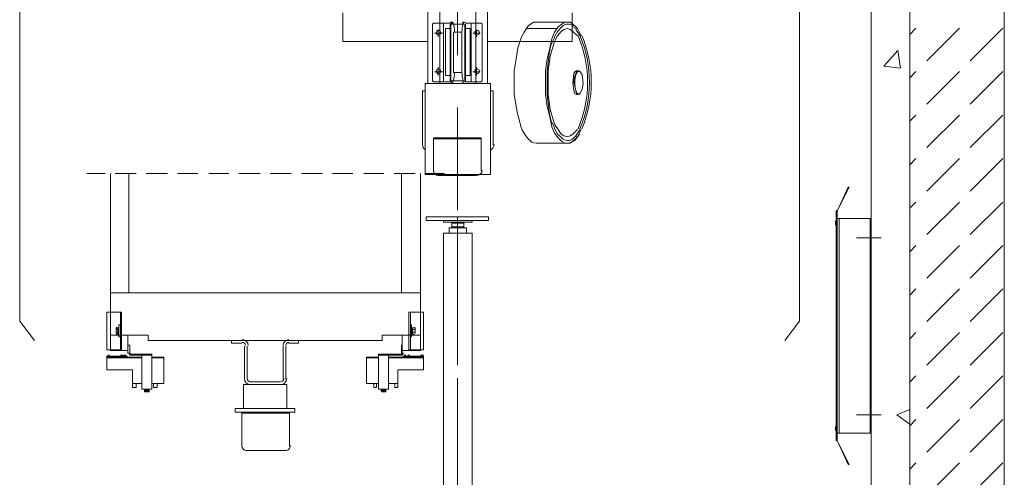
# Model space of a CAD drawing. Header units: millimetres. Extents: x 178516 to 426772, y -178579 to -115871.
# Tile 227 of 256: x 350151 to 352232, y -139318 to -138351. Entities that reach past the tile are written whole.
import ezdxf

# ---------------------------------------------------------------- set-up
doc = ezdxf.new("R2010")
doc.units = ezdxf.units.MM
doc.header["$MEASUREMENT"] = 0
doc.layers.get('0').update_dxf_attribs({"color": 252, "lineweight": 5})
for name, color, linetype, lineweight in [('Nowe_810-G Ogólne_Nr_pióra__1', 252, 'Continuous', 5), ('Nowe_810-G Ogólne_Nr_pióra__7', 252, 'Continuous', 5), ('Nowe_820-G Rysunki Obrazki_Nr_pióra__181', 252, 'Continuous', 5), ('Nowe_820-G Rysunki Obrazki_Nr_pióra__7', 252, 'Continuous', 5)]:
    doc.layers.add(name, color=color, linetype=linetype, lineweight=lineweight)

# ---------------------------------------------------------------- blocks, each defined once
blk = doc.blocks.new('podkład 20251118')
at = {"layer": 'Nowe_810-G Ogólne_Nr_pióra__1', "color": 252, "linetype": 'Continuous', "lineweight": 5}
for p, q in [((352032.3, -139341.2), (352032.3, -138229.8)), ((352232.3, -138229.8), (352232.3, -139341.2))]:
    blk.add_line(p, q, dxfattribs=at)
at = {"layer": 'Nowe_810-G Ogólne_Nr_pióra__7', "color": 252, "linetype": 'Continuous', "lineweight": 5}
for p, q in [((352032.3, -138381.7), (352045.5, -138368.4)), ((352068.5, -138437.4), (352137.4, -138368.4)), ((352160.4, -138437.4), (352229.3, -138368.4)), ((352032.3, -138473.6), (352045.5, -138460.3)), ((352068.5, -138529.3), (352137.4, -138460.3)), ((352160.4, -138529.3), (352229.3, -138460.3)), ((352032.3, -138565.5), (352045.5, -138552.3)), ((352068.5, -138621.2), (352137.4, -138552.3)), ((352160.4, -138621.2), (352229.3, -138552.3)), ((352032.3, -138657.4), (352045.5, -138644.2)), ((352068.5, -138713.1), (352137.4, -138644.2)), ((352160.4, -138713.1), (352229.3, -138644.2)), ((352032.3, -138749.3), (352045.5, -138736.1)), ((352068.5, -138805.1), (352137.4, -138736.1)), ((352160.4, -138805.1), (352229.3, -138736.1)), ((352032.3, -138841.3), (352045.5, -138828)), ((352068.5, -138897), (352137.4, -138828)), ((352160.4, -138897), (352229.3, -138828)), ((352032.3, -138933.2), (352045.5, -138920)), ((352068.5, -138988.9), (352137.4, -138920)), ((352160.4, -138988.9), (352229.3, -138920)), ((352032.3, -139025.1), (352045.5, -139011.9)), ((352068.5, -139080.8), (352137.4, -139011.9)), ((352160.4, -139080.8), (352229.3, -139011.9)), ((352032.3, -139117), (352045.5, -139103.8)), ((352068.5, -139172.8), (352137.4, -139103.8)), ((352160.4, -139172.8), (352229.3, -139103.8)), ((352032.3, -139209), (352045.5, -139195.7)), ((352068.5, -139264.7), (352137.4, -139195.7)), ((352160.4, -139264.7), (352229.3, -139195.7)), ((352032.3, -139300.9), (352045.5, -139287.7)), ((352083.8, -139341.2), (352137.4, -139287.7)), ((352175.7, -139341.2), (352229.3, -139287.7))]:
    blk.add_line(p, q, dxfattribs=at)
at = {"layer": 'Nowe_820-G Rysunki Obrazki_Nr_pióra__181', "color": 252, "linetype": 'Continuous', "lineweight": 5}
for p, q in [((351023.6, -138359.8), (351025.6, -138357.8)), ((351023.6, -138480), (351023.6, -138359.8)), ((351025.6, -138357.8), (351060.5, -138357.8)), ((351035.3, -138386.9), (351035.3, -138371.4)), ((351046.9, -138482), (351046.9, -138357.8)), ((351050.8, -138369.5), (351050.8, -138468.4)), ((351060.5, -138369.5), (351050.8, -138369.5)), ((351060.5, -138480), (351060.5, -138359.8)), ((351066.3, -138355.9), (351062.4, -138355.9)), ((351066.3, -138357.8), (351062.4, -138357.8)), ((351062.4, -138480), (351062.4, -138359.8)), ((351062.4, -138359.8), (351089.6, -138359.8)), ((351066.3, -138355.9), (351066.3, -138357.8)), ((351087.6, -138355.9), (351087.6, -138357.8)), ((351089.6, -138355.9), (351087.6, -138355.9)), ((351089.6, -138357.8), (351087.6, -138357.8)), ((351091.5, -138480), (351091.5, -138359.8)), ((351093.5, -138357.8), (351126.4, -138357.8)), ((351093.5, -138480), (351093.5, -138359.8)), ((351103.2, -138369.5), (351093.5, -138369.5)), ((351103.2, -138468.4), (351103.2, -138369.5)), ((351105.1, -138482), (351105.1, -138357.8)), ((351116.7, -138386.9), (351116.7, -138371.4)), ((351126.4, -138357.8), (351128.4, -138359.8)), ((351128.4, -138480), (351128.4, -138359.8)), ((351027.5, -138379.2), (351045, -138379.2)), ((351068.2, -138462.6), (351068.2, -138377.2)), ((351085.7, -138377.2), (351068.2, -138377.2)), ((351081.8, -138377.2), (351072.1, -138377.2)), ((351085.7, -138462.6), (351085.7, -138377.2)), ((351124.5, -138379.2), (351109, -138379.2)), ((351035.3, -138468.4), (351035.3, -138450.9)), ((351116.7, -138468.4), (351116.7, -138450.9)), ((351025.6, -138482), (351023.6, -138480)), ((351027.5, -138460.6), (351045, -138460.6)), ((351050.8, -138468.4), (351060.5, -138468.4)), ((351062.4, -138480), (351066.3, -138480)), ((351089.6, -138480), (351062.4, -138480)), ((351066.3, -138483.9), (351066.3, -138480)), ((351068.2, -138462.6), (351085.7, -138462.6)), ((351072.1, -138462.6), (351081.8, -138462.6)), ((351087.6, -138480), (351089.6, -138480)), ((351087.6, -138483.9), (351087.6, -138480)), ((351093.5, -138468.4), (351103.2, -138468.4)), ((351109, -138460.6), (351124.5, -138460.6)), ((351128.4, -138480), (351126.4, -138482)), ((351025.6, -138482), (351060.5, -138482)), ((351062.4, -138483.9), (351066.3, -138483.9)), ((351087.6, -138483.9), (351089.6, -138483.9)), ((351093.5, -138482), (351126.4, -138482))]:
    blk.add_line(p, q, dxfattribs=at)
for centre, radius, start, end in [((351036.2, -138378.2), 4.85, 90.0462, 179.9538), ((351036.2, -138378.2), 4.85, 0.0462, 89.9538), ((351063.4, -138358.8), 2.91, 90.0469, 179.9531), ((351008.9, -138376.3), 61.3, 0.0242, 17.4226), ((351147, -138376.3), 61.3, 162.5774, 179.9758), ((351090.6, -138358.8), 2.91, 0.0469, 89.9531), ((351117.7, -138378.2), 4.85, 90.0462, 179.9538), ((351117.7, -138378.2), 4.85, 0.0462, 89.9538), ((351036.2, -138378.2), 4.85, 180.0462, 269.9538), ((351036.2, -138378.2), 4.85, 270.0462, 359.9538), ((351117.7, -138378.2), 4.85, 180.0462, 269.9538), ((351117.7, -138378.2), 4.85, 270.0462, 359.9538), ((351036.2, -138459.7), 4.85, 90.0462, 179.9538), ((351036.2, -138459.7), 4.85, 0.0462, 89.9538), ((351117.7, -138459.7), 4.85, 90.0462, 179.9538), ((351117.7, -138459.7), 4.85, 0.0462, 89.9538), ((351036.2, -138459.7), 4.85, 180.0462, 269.9538), ((351036.2, -138459.7), 4.85, 270.0462, 359.9538), ((351063.4, -138479.1), 2.91, 180.0469, 269.9531), ((351008.9, -138461.6), 61.3, 342.5774, 359.9758), ((351147, -138461.6), 61.3, 180.0242, 197.4226), ((351090.6, -138479.1), 2.91, 270.0469, 359.9531), ((351117.7, -138459.7), 4.85, 180.0462, 269.9538), ((351117.7, -138459.7), 4.85, 270.0462, 359.9538)]:
    blk.add_arc(centre, radius, start, end, dxfattribs=at)
at = {"layer": 'Nowe_820-G Rysunki Obrazki_Nr_pióra__7', "color": 252, "linetype": 'Continuous', "lineweight": 5}
for p, q in [((351013.9, -138485.9), (351013.9, -135789.7)), ((351039.2, -135793.6), (351039.2, -138485.9)), ((351114.8, -135793.6), (351114.8, -138485.9)), ((351140, -135789.7), (351140, -138485.9)), ((351076, -138425.7), (351076, -138208.5)), ((350150.8, -138988.2), (350150.8, -138229.8)), ((351799.5, -138988.2), (351799.5, -138229.8)), ((351950.8, -139341.2), (351950.8, -138229.8)), ((352032.3, -138229.8), (352032.3, -139645.8)), ((350833.6, -138336.5), (350833.6, -138396.6)), ((351318.5, -138396.6), (351318.5, -138336.5)), ((351225.4, -138363.7), (351217.6, -138377.2)), ((351223.4, -138369.5), (351287.4, -138369.5)), ((351237, -138355.9), (351225.4, -138363.7)), ((351242.8, -138355.9), (351237, -138355.9)), ((351242.8, -138355.9), (351308.8, -138355.9)), ((351289.4, -138365.6), (351281.6, -138377.2)), ((351287.4, -138375.3), (351281.6, -138386.9)), ((351297.1, -138365.6), (351287.4, -138375.3)), ((351287.4, -138385), (351295.2, -138375.3)), ((351297.1, -138359.8), (351289.4, -138365.6)), ((351295.2, -138375.3), (351301, -138371.4)), ((351302.9, -138355.9), (351297.1, -138359.8)), ((351301, -138371.4), (351308.8, -138369.5)), ((351308.8, -138355.9), (351302.9, -138355.9)), ((351314.6, -138355.9), (351308.8, -138355.9)), ((351308.8, -138369.5), (351314.6, -138371.4)), ((351324.3, -138363.7), (351314.6, -138355.9)), ((351314.6, -138371.4), (351320.4, -138375.3)), ((351326.2, -138369.5), (351320.4, -138365.6)), ((351320.4, -138375.3), (351330.1, -138385)), ((351330.1, -138369.5), (351324.3, -138363.7)), ((351335.9, -138385), (351326.2, -138371.4)), ((351337.9, -138385), (351330.1, -138369.5)), ((350833.6, -138396.6), (351013.9, -138396.6)), ((351318.5, -138396.6), (351140, -138396.6)), ((351211.8, -138386.9), (351204, -138410.2)), ((351217.6, -138377.2), (351211.8, -138386.9)), ((351275.8, -138390.8), (351271.9, -138408.3)), ((351271.9, -138427.7), (351281.6, -138396.6)), ((351281.6, -138388.9), (351273.9, -138404.4)), ((351281.6, -138377.2), (351275.8, -138390.8)), ((351281.6, -138396.6), (351287.4, -138385)), ((351281.6, -138386.9), (351281.6, -138388.9)), ((351204, -138410.2), (351200.1, -138433.5)), ((351271.9, -138408.3), (351266.1, -138433.5)), ((351273.9, -138404.4), (351270, -138421.9)), ((351977.9, -138449), (352007, -138416)), ((352012.9, -138452.9), (352007, -138416)), ((351200.1, -138433.5), (351196.3, -138458.7)), ((351266.1, -138433.5), (351262.2, -138458.7)), ((351270, -138421.9), (351266.1, -138458.7)), ((351268, -138458.7), (351271.9, -138427.7)), ((351196.3, -138458.7), (351196.3, -138509.1)), ((351262.2, -138509.1), (351262.2, -138458.7)), ((351266.1, -138509.1), (351266.1, -138458.7)), ((351268, -138509.1), (351268, -138458.7)), ((351324.3, -138460.6), (351328.2, -138458.7)), ((351332, -138458.7), (351328.2, -138458.7)), ((351332, -138458.7), (351328.2, -138460.6)), ((351330.1, -138460.6), (351332, -138458.7)), ((351335.9, -138460.6), (351332, -138458.7)), ((351332, -138458.7), (351335.9, -138460.6)), ((351977.9, -138449), (352012.9, -138452.9)), ((351320.4, -138483.9), (351322.3, -138464.5)), ((351322.3, -138464.5), (351324.3, -138460.6)), ((351324.3, -138470.3), (351322.3, -138482)), ((351328.2, -138460.6), (351324.3, -138470.3)), ((351324.3, -138478.1), (351326.2, -138466.5)), ((351324.3, -138489.7), (351324.3, -138478.1)), ((351326.2, -138466.5), (351330.1, -138460.6)), ((351339.8, -138466.5), (351335.9, -138460.6)), ((351341.7, -138485.9), (351339.8, -138466.5)), ((351008.1, -138485.9), (351145.8, -138485.9)), ((351008.1, -138485.9), (351008.1, -138677.9)), ((351145.8, -138485.9), (351145.8, -138677.9)), ((351322.3, -138501.4), (351320.4, -138483.9)), ((351322.3, -138482), (351326.2, -138501.4)), ((351326.2, -138501.4), (351324.3, -138489.7)), ((351335.9, -138505.3), (351339.8, -138497.5)), ((351339.8, -138497.5), (351341.7, -138485.9)), ((351008.1, -138501.4), (351002.3, -138501.4)), ((351002.3, -138615.8), (351002.3, -138501.4)), ((351145.8, -138501.4), (351151.7, -138501.4)), ((351151.7, -138501.4), (351151.7, -138615.8)), ((351196.3, -138509.1), (351202.1, -138546)), ((351266.1, -138534.4), (351262.2, -138509.1)), ((351266.1, -138509.1), (351270, -138546)), ((351268, -138509.1), (351271.9, -138540.2)), ((351324.3, -138507.2), (351322.3, -138501.4)), ((351328.2, -138509.1), (351324.3, -138507.2)), ((351326.2, -138501.4), (351328.2, -138507.2)), ((351326.2, -138501.4), (351330.1, -138507.2)), ((351328.2, -138507.2), (351332, -138509.1)), ((351332, -138509.1), (351328.2, -138509.1)), ((351330.1, -138507.2), (351335.9, -138507.2)), ((351332, -138509.1), (351335.9, -138507.2)), ((351335.9, -138505.3), (351335.9, -138507.2)), ((351335.9, -138507.2), (351335.9, -138505.3)), ((351076, -138753.5), (351076, -138536.3)), ((351271.9, -138559.6), (351266.1, -138534.4)), ((351271.9, -138540.2), (351281.6, -138571.2)), ((351202.1, -138546), (351211.8, -138580.9)), ((351270, -138546), (351273.9, -138563.4)), ((351275.8, -138577), (351271.9, -138559.6)), ((351273.9, -138563.4), (351281.6, -138579)), ((351281.6, -138590.6), (351275.8, -138577)), ((351281.6, -138571.2), (351287.4, -138580.9)), ((351287.4, -138592.5), (351281.6, -138580.9)), ((351287.4, -138580.9), (351295.2, -138592.5)), ((351320.4, -138592.5), (351330.1, -138582.8)), ((351335.9, -138582.8), (351326.2, -138596.4)), ((351337.9, -138582.8), (351330.1, -138598.4)), ((351025.6, -138670.1), (351025.6, -138600.3)), ((351025.6, -138600.3), (351126.4, -138600.3)), ((351126.4, -138600.3), (351025.6, -138600.3)), ((351025.6, -138602.2), (351126.4, -138602.2)), ((351126.4, -138600.3), (351126.4, -138670.1)), ((351289.4, -138600.3), (351281.6, -138590.6)), ((351297.1, -138600.3), (351287.4, -138592.5)), ((351297.1, -138608.1), (351289.4, -138600.3)), ((351295.2, -138592.5), (351301, -138596.4)), ((351301, -138596.4), (351308.8, -138598.4)), ((351308.8, -138598.4), (351314.6, -138596.4)), ((351314.6, -138596.4), (351320.4, -138592.5)), ((351324.3, -138604.2), (351314.6, -138611.9)), ((351326.2, -138596.4), (351320.4, -138602.2)), ((351324.3, -138606.1), (351334, -138592.5)), ((351330.1, -138598.4), (351324.3, -138604.2)), ((351233.1, -138610), (351242.8, -138611.9)), ((351242.8, -138611.9), (351308.8, -138611.9)), ((351302.9, -138611.9), (351297.1, -138608.1)), ((351308.8, -138611.9), (351302.9, -138611.9)), ((351308.8, -138611.9), (351316.5, -138610)), ((351314.6, -138611.9), (351308.8, -138611.9)), ((351316.5, -138610), (351324.3, -138606.1)), ((351145.8, -138641), (351145.8, -138677.9)), ((350331.2, -138675.9), (350292.4, -138675.9)), ((350342.8, -139050.3), (350342.8, -138675.9)), ((350397.1, -138675.9), (350352.5, -138675.9)), ((350381.6, -138928.1), (350381.6, -138675.9)), ((350463.1, -138675.9), (350418.5, -138675.9)), ((350527.1, -138675.9), (350484.4, -138675.9)), ((350593, -138675.9), (350550.4, -138675.9)), ((350659, -138675.9), (350614.4, -138675.9)), ((350724.9, -138675.9), (350680.3, -138675.9)), ((350790.9, -138675.9), (350746.3, -138675.9)), ((350854.9, -138675.9), (350812.2, -138675.9)), ((350920.8, -138675.9), (350878.2, -138675.9)), ((350986.8, -138675.9), (350942.2, -138675.9)), ((350957.7, -138928.1), (350957.7, -138675.9)), ((350998.4, -139050.3), (350998.4, -138675.9)), ((351048.9, -138675.9), (351008.1, -138675.9)), ((351145.8, -138677.9), (351008.1, -138677.9)), ((351116.7, -138679.8), (351035.3, -138679.8)), ((351902.3, -138705), (351879, -138755.5)), ((351879, -138755.5), (351904.2, -138705)), ((351904.2, -138705), (351902.3, -138705)), ((351900.4, -138714.7), (351898.4, -138714.7)), ((351010.1, -138774.9), (351010.1, -138767.1)), ((351142, -138767.1), (351010.1, -138767.1)), ((351076, -138999.9), (351076, -138767.1)), ((351142, -138774.9), (351142, -138767.1)), ((351877.1, -139240.4), (351877.1, -138755.5)), ((351877.1, -138755.5), (351879, -138755.5)), ((351879, -139240.4), (351879, -138755.5)), ((351950.8, -138771), (351879, -138771)), ((351882.9, -139224.9), (351882.9, -138771)), ((351948.9, -139224.9), (351948.9, -138771)), ((351950.8, -139224.9), (351950.8, -138771)), ((351142, -138774.9), (351010.1, -138774.9)), ((351046.9, -138774.9), (351046.9, -138778.7)), ((351107, -138778.7), (351046.9, -138778.7)), ((351058.6, -138802), (351058.6, -138790.4)), ((351095.4, -138790.4), (351058.6, -138790.4)), ((351064.4, -138778.7), (351064.4, -138780.7)), ((351064.4, -138790.4), (351064.4, -138780.7)), ((351064.4, -138780.7), (351089.6, -138780.7)), ((351064.4, -138788.4), (351064.4, -138790.4)), ((351089.6, -138788.4), (351064.4, -138788.4)), ((351089.6, -138780.7), (351087.6, -138778.7)), ((351089.6, -138788.4), (351087.6, -138790.4)), ((351089.6, -138790.4), (351089.6, -138780.7)), ((351095.4, -138802), (351095.4, -138790.4)), ((351107, -138774.9), (351107, -138778.7)), ((351875.1, -138784.6), (351875.1, -138776.8)), ((351877.1, -138776.8), (351875.1, -138776.8)), ((351875.1, -138777.6), (351875.1, -138777.7)), ((351875.1, -138777.8), (351875.1, -138778)), ((351875.1, -138781.5), (351875.1, -138781.6)), ((351875.1, -138781.7), (351875.1, -138781.8)), ((351877.1, -138784.6), (351875.1, -138784.6)), ((351877.2, -138778.2), (351877.2, -138778.2)), ((351877.2, -138781.2), (351877.2, -138781.3)), ((351046.9, -138802), (351046.9, -139341.2)), ((351107, -138802), (351046.9, -138802)), ((351107, -138802), (351107, -139341.2)), ((351972.1, -138811.7), (351919.8, -138811.7)), ((351076, -139081.3), (351076, -138862.2)), ((350998.4, -138928.1), (350342.8, -138928.1)), ((350335.1, -138968.8), (350335.1, -139048.4)), ((350364.2, -138968.8), (350335.1, -138968.8)), ((350364.2, -139048.4), (350364.2, -138968.8)), ((350364.2, -138968.8), (350366.1, -138968.8)), ((350366.1, -139048.4), (350366.1, -138968.8)), ((350977.1, -138968.8), (350973.2, -138968.8)), ((350973.2, -139048.4), (350973.2, -138968.8)), ((350977.1, -139048.4), (350977.1, -138968.8)), ((350977.1, -138968.8), (351004.2, -138968.8)), ((351004.2, -138968.8), (351004.2, -139048.4)), ((350181.8, -139029), (350150.8, -138988.2)), ((350360.3, -139021.2), (350360.3, -138996)), ((350364.2, -138996), (350360.3, -138996)), ((350977.1, -138996), (350979, -138996)), ((350979, -139021.2), (350979, -138996)), ((351768.5, -139029), (351799.5, -138988.2)), ((350342.8, -139017.3), (350422.3, -139017.3)), ((350354.5, -139001.8), (350358.3, -139001.8)), ((350354.5, -139013.4), (350354.5, -139003.7)), ((350354.5, -139005.7), (350358.3, -139005.7)), ((350354.5, -139011.5), (350358.3, -139011.5)), ((350358.3, -139015.4), (350354.5, -139015.4)), ((350358.3, -139015.4), (350358.3, -139001.8)), ((350358.3, -139001.8), (350358.3, -139015.4)), ((350358.3, -139001.8), (350360.3, -139001.8)), ((350360.3, -139015.4), (350358.3, -139015.4)), ((350360.3, -139001.8), (350360.3, -139015.4)), ((350364.2, -139021.2), (350360.3, -139021.2)), ((350379.7, -139017.3), (350379.7, -139050.3)), ((350422.3, -139017.3), (350422.3, -139029)), ((350998.4, -139017.3), (350917, -139017.3)), ((350917, -139017.3), (350917, -139029)), ((350959.6, -139050.3), (350959.6, -139017.3)), ((350977.1, -139021.2), (350979, -139021.2)), ((350979, -139001.8), (350979, -139015.4)), ((350981, -139001.8), (350979, -139001.8)), ((350979, -139015.4), (350981, -139015.4)), ((350981, -139015.4), (350981, -139001.8)), ((350981, -139001.8), (350981, -139015.4)), ((350984.8, -139001.8), (350981, -139001.8)), ((350984.8, -139005.7), (350981, -139005.7)), ((350984.8, -139011.5), (350981, -139011.5)), ((350981, -139015.4), (350984.8, -139015.4)), ((350986.8, -139013.4), (350986.8, -139003.7)), ((350379.7, -139038.7), (350379.7, -139056.1)), ((350379.7, -139038.7), (350383.6, -139038.7)), ((350383.6, -139038.7), (350383.6, -139056.1)), ((350422.3, -139029), (350917, -139029)), ((350598.9, -139029), (350598.9, -139034.8)), ((350620.2, -139029), (350598.9, -139029)), ((350620.2, -139034.8), (350598.9, -139034.8)), ((350626, -139040.6), (350626, -139110.4)), ((350631.8, -139040.6), (350631.8, -139110.4)), ((350707.5, -139110.4), (350707.5, -139040.6)), ((350713.3, -139110.4), (350713.3, -139040.6)), ((350740.4, -139029), (350719.1, -139029)), ((350740.4, -139034.8), (350719.1, -139034.8)), ((350740.4, -139029), (350740.4, -139034.8)), ((350957.7, -139038.7), (350957.7, -139056.1)), ((350959.6, -139038.7), (350957.7, -139038.7)), ((350959.6, -139038.7), (350959.6, -139056.1)), ((350335.1, -139048.4), (350364.2, -139048.4)), ((350370, -139061.9), (350335.1, -139061.9)), ((350335.1, -139061.9), (350335.1, -139091)), ((350342.8, -139061.9), (350335.1, -139061.9)), ((350335.1, -139061.9), (350342.8, -139061.9)), ((350342.8, -139061.9), (350335.1, -139061.9)), ((350337, -139060), (350338.9, -139060)), ((350340.9, -139060), (350338.9, -139060)), ((350342.8, -139050.3), (350379.7, -139050.3)), ((350362.2, -139061.9), (350371.9, -139061.9)), ((350364.2, -139048.4), (350366.1, -139048.4)), ((350364.2, -139060), (350368, -139060)), ((350364.2, -139061.9), (350370, -139061.9)), ((350370, -139061.9), (350364.2, -139061.9)), ((350370, -139060), (350368, -139060)), ((350377.7, -139061.9), (350370, -139061.9)), ((350370, -139061.9), (350377.7, -139061.9)), ((350377.7, -139061.9), (350370, -139061.9)), ((350370, -139061.9), (350370, -139063.9)), ((350371.9, -139060), (350373.9, -139060)), ((350373.9, -139060), (350375.8, -139060)), ((350377.7, -139061.9), (350377.7, -139063.9)), ((350385.5, -139058.1), (350430.1, -139058.1)), ((350385.5, -139060), (350430.1, -139060)), ((350408.8, -139060), (350408.8, -139131.8)), ((350430.1, -139058.1), (350430.1, -139060)), ((350430.1, -139060), (350430.1, -139131.8)), ((350955.7, -139058.1), (350909.2, -139058.1)), ((350909.2, -139058.1), (350909.2, -139060)), ((350909.2, -139060), (350909.2, -139131.8)), ((350955.7, -139060), (350909.2, -139060)), ((350930.5, -139060), (350930.5, -139131.8)), ((350959.6, -139050.3), (350998.4, -139050.3)), ((350961.6, -139061.9), (350969.3, -139061.9)), ((350969.3, -139061.9), (350961.6, -139061.9)), ((350961.6, -139061.9), (350969.3, -139061.9)), ((350961.6, -139061.9), (350961.6, -139063.9)), ((350965.4, -139060), (350963.5, -139060)), ((350967.4, -139060), (350965.4, -139060)), ((350969.3, -139061.9), (351004.2, -139061.9)), ((350977.1, -139061.9), (350969.3, -139061.9)), ((350969.3, -139061.9), (350977.1, -139061.9)), ((350977.1, -139061.9), (350969.3, -139061.9)), ((350969.3, -139061.9), (350969.3, -139063.9)), ((350971.3, -139060), (350973.2, -139060)), ((350977.1, -139048.4), (350973.2, -139048.4)), ((350973.2, -139060), (350975.1, -139060)), ((351004.2, -139048.4), (350977.1, -139048.4)), ((350996.5, -139061.9), (351004.2, -139061.9)), ((351004.2, -139061.9), (350996.5, -139061.9)), ((350996.5, -139061.9), (351004.2, -139061.9)), ((350998.4, -139060), (351000.4, -139060)), ((351002.3, -139060), (351000.4, -139060)), ((351004.2, -139060), (351002.3, -139060)), ((351004.2, -139061.9), (351004.2, -139091)), ((350408.8, -139063.9), (350335.1, -139063.9)), ((350408.8, -139065.8), (350335.1, -139065.8)), ((350375.8, -139063.9), (350375.8, -139065.8)), ((350383.6, -139065.8), (350375.8, -139065.8)), ((350381.6, -139063.9), (350408.8, -139063.9)), ((350383.6, -139063.9), (350383.6, -139065.8)), ((350455.3, -139063.9), (350430.1, -139063.9)), ((350455.3, -139065.8), (350430.1, -139065.8)), ((350455.3, -139063.9), (350455.3, -139120.1)), ((350884, -139063.9), (350884, -139120.1)), ((350884, -139063.9), (350909.2, -139063.9)), ((350884, -139065.8), (350909.2, -139065.8)), ((350930.5, -139063.9), (351004.2, -139063.9)), ((350957.7, -139063.9), (350930.5, -139063.9)), ((350930.5, -139065.8), (351004.2, -139065.8)), ((350955.7, -139063.9), (350955.7, -139065.8)), ((350955.7, -139065.8), (350965.4, -139065.8)), ((350965.4, -139063.9), (350965.4, -139065.8)), ((350389.4, -139091), (350335.1, -139091)), ((350389.4, -139091), (350389.4, -139120.1)), ((350949.9, -139091), (350949.9, -139120.1)), ((350949.9, -139091), (351004.2, -139091)), ((350408.8, -139120.1), (350389.4, -139120.1)), ((350389.4, -139120.1), (350389.4, -139127.9)), ((350397.1, -139120.1), (350397.1, -139127.9)), ((350455.3, -139120.1), (350430.1, -139120.1)), ((350434, -139120.1), (350434, -139127.9)), ((350441.7, -139120.1), (350441.7, -139127.9)), ((350624.1, -139122.1), (350624.1, -139172.5)), ((350715.2, -139122.1), (350624.1, -139122.1)), ((350637.6, -139116.2), (350701.7, -139116.2)), ((350715.2, -139122.1), (350715.2, -139172.5)), ((350884, -139120.1), (350909.2, -139120.1)), ((350899.5, -139120.1), (350899.5, -139127.9)), ((350905.3, -139120.1), (350905.3, -139127.9)), ((350930.5, -139120.1), (350949.9, -139120.1)), ((350944.1, -139120.1), (350944.1, -139127.9)), ((350949.9, -139120.1), (350949.9, -139127.9)), ((351076, -139341.2), (351076, -139108.5)), ((350389.4, -139127.9), (350397.1, -139127.9)), ((350408.8, -139131.8), (350430.1, -139131.8)), ((350420.4, -139133.7), (350414.6, -139133.7)), ((350414.6, -139135.6), (350414.6, -139133.7)), ((350414.6, -139137.6), (350414.6, -139135.6)), ((350424.3, -139137.6), (350414.6, -139137.6)), ((350420.4, -139131.8), (350416.5, -139131.8)), ((350416.5, -139133.7), (350416.5, -139131.8)), ((350418.5, -139131.8), (350416.5, -139131.8)), ((350420.4, -139133.7), (350416.5, -139133.7)), ((350416.5, -139135.6), (350416.5, -139133.7)), ((350420.4, -139131.8), (350422.3, -139131.8)), ((350424.3, -139133.7), (350420.4, -139133.7)), ((350420.4, -139133.7), (350422.3, -139133.7)), ((350422.3, -139135.6), (350422.3, -139131.8)), ((350424.3, -139135.6), (350424.3, -139133.7)), ((350424.3, -139137.6), (350424.3, -139135.6)), ((350434, -139127.9), (350441.7, -139127.9)), ((350905.3, -139127.9), (350899.5, -139127.9)), ((350930.5, -139131.8), (350909.2, -139131.8)), ((350915, -139135.6), (350915, -139133.7)), ((350915, -139133.7), (350920.8, -139133.7)), ((350917, -139137.6), (350915, -139135.6)), ((350917, -139135.6), (350917, -139131.8)), ((350920.8, -139131.8), (350917, -139131.8)), ((350918.9, -139131.8), (350917, -139131.8)), ((350920.8, -139133.7), (350917, -139133.7)), ((350917, -139137.6), (350924.7, -139137.6)), ((350920.8, -139131.8), (350922.8, -139131.8)), ((350920.8, -139133.7), (350922.8, -139133.7)), ((350920.8, -139133.7), (350924.7, -139133.7)), ((350922.8, -139133.7), (350922.8, -139131.8)), ((350922.8, -139135.6), (350922.8, -139133.7)), ((350924.7, -139135.6), (350924.7, -139133.7)), ((350924.7, -139137.6), (350924.7, -139135.6)), ((350949.9, -139127.9), (350944.1, -139127.9)), ((350606.6, -139172.5), (350606.6, -139180.3)), ((350732.7, -139172.5), (350606.6, -139172.5)), ((350606.6, -139180.3), (350732.7, -139180.3)), ((350620.2, -139252), (350620.2, -139180.3)), ((350620.2, -139180.3), (350721.1, -139180.3)), ((350721.1, -139180.3), (350620.2, -139180.3)), ((350620.2, -139182.2), (350721.1, -139182.2)), ((350721.1, -139180.3), (350721.1, -139252)), ((350732.7, -139172.5), (350732.7, -139180.3)), ((351972.1, -139186.1), (351919.8, -139186.1)), ((352005.1, -139186.1), (352032.3, -139174.4)), ((352005.1, -139186.1), (352032.3, -139205.5)), ((351076, -139409.1), (351076, -139190)), ((351877.1, -139211.3), (351875.1, -139211.3)), ((351875.1, -139219.1), (351875.1, -139211.3)), ((351875.1, -139214), (351875.1, -139214.2)), ((351875.1, -139214.2), (351875.1, -139214.4)), ((351875.1, -139216), (351875.1, -139216.1)), ((351875.1, -139216.2), (351875.1, -139216.3)), ((351877.1, -139219.1), (351875.1, -139219.1)), ((351877.2, -139212.7), (351877.2, -139212.7)), ((351877.2, -139215.7), (351877.2, -139215.8)), ((351950.8, -139224.9), (351879, -139224.9)), ((351877.1, -139240.4), (351879, -139240.4)), ((351904.2, -139290.8), (351879, -139240.4)), ((351879, -139240.4), (351902.3, -139290.8)), ((350711.4, -139261.7), (350629.9, -139261.7)), ((351900.4, -139281.1), (351898.4, -139283.1)), ((351904.2, -139290.8), (351902.3, -139290.8))]:
    blk.add_line(p, q, dxfattribs=at)
for centre, radius, start, end in [((351309.7, -138378.2), 18.4, 51.8931, 133.4936), ((351325.6, -138369.3), 1.42, 39.7926, 44.1818), ((351327.7, -138367.5), 1.42, 219.7926, 224.1818), ((351317.5, -138379.1), 14.6, 39.1587, 43.2132), ((351290.2, -138390), 9.36, 152.7517, 156.6928), ((351100.1, -138483), 251.3, 359.8948, 23.1129), ((351104, -138483), 251.3, 359.8948, 23.1129), ((351107.9, -138483), 251.3, 359.8948, 23.1129), ((351337.5, -138458.1), 0.325, 231.169, 241.4509), ((351337.1, -138458.6), 0.325, 51.169, 61.4509), ((351324.7, -138464.3), 2.53, 151.9119, 161.091), ((351340.1, -138468.3), 12.2, 141.138, 143.7122), ((351287.8, -138429.5), 52.9, 323.1559, 323.313), ((351100.1, -138482.9), 251.3, 336.8871, 0.1052), ((351104, -138482.9), 251.3, 336.8871, 0.1052), ((351107.9, -138482.9), 251.3, 336.8871, 0.1052), ((351290.2, -138545.1), 86.2, 203.8419, 228.3912), ((351290.2, -138575.9), 9.36, 203.3072, 207.2483), ((351309.7, -138587.7), 18.4, 226.5064, 308.1069), ((351327.8, -138596.6), 1.54, 133.9512, 142.0744), ((351317.5, -138586.8), 14.6, 316.7868, 320.8413), ((351014.9, -138614.8), 12.6, 180.0581, 239.9052), ((351140.9, -138614.8), 12.6, 300.0948, 359.9419), ((351036.2, -138669.2), 10.7, 180, 270), ((351117.7, -138669.1), 10.7, 269.9769, 314.9314), ((351117.6, -138669.1), 10.7, 315.1846, 359.9072), ((351879.9, -138754.5), 2.8, 152.916, 180.3636), ((351067, -138794.4), 5.85, 94.5721, 99.6779), ((351068.8, -138808.4), 19.9, 93.2633, 96.1085), ((351069.2, -138813.3), 24.9, 90.0035, 93.5763), ((351086.7, -138813.3), 24.9, 86.4237, 89.9965), ((351087.1, -138808.4), 19.9, 83.8915, 86.7367), ((351088.9, -138794.4), 5.85, 80.3221, 85.4279), ((351875.3, -138777.6), 0.161, 155.5594, 176.3681), ((351875.7, -138777.6), 0.569, 175.105, 180.8042), ((351875.7, -138778), 0.569, 179.1958, 184.895), ((351875.3, -138778), 0.161, 183.6319, 204.4406), ((351884.5, -138779.7), 9.39, 174.9626, 185.0374), ((351875.5, -138781.5), 0.357, 162.6582, 181.0816), ((351875.6, -138781.9), 0.407, 177.9161, 196.3339), ((351884.4, -138781.2), 9.46, 159.1483, 163.0795), ((351879.1, -138779.9), 3.97, 195.4985, 204.9512), ((351885.7, -138780.4), 10.6, 153.5415, 164.8283), ((351885.1, -138779.2), 10, 195.0351, 206.9119), ((351877.8, -138778.2), 0.537, 162.407, 169.5205), ((351876.7, -138778), 0.537, 342.407, 349.5205), ((351881.7, -138779.6), 4.57, 161.1048, 167.0044), ((351878.1, -138778.4), 0.878, 166.645, 171.9794), ((351876.7, -138778.3), 0.49, 343.2152, 352.9413), ((351877.4, -138778.6), 0.179, 155.4133, 181.9669), ((351877.4, -138780.8), 0.179, 178.0331, 204.5867), ((351881.7, -138779.9), 4.57, 192.9956, 198.8952), ((351876.7, -138781.2), 0.46, 6.169, 16.4509), ((351877.7, -138781.1), 0.46, 186.169, 196.4509), ((351877, -138781.4), 0.243, 10.0377, 24.2149), ((351877.8, -138781.2), 0.546, 191.6889, 197.7474), ((351877.4, -138781.4), 0.138, 182.1139, 198.252), ((351878.6, -138777.9), 1.26, 169.2715, 172.8128), ((351876.3, -138777.6), 1.03, 348.6055, 353.0183), ((351877, -138777.7), 0.3, 334.385, 348.7241), ((351876.9, -138777.9), 0.391, 354.0586, 1.1695), ((351877.1, -138777.9), 0.15, 334.0383, 353.4413), ((351877, -138777.9), 0.282, 343.7156, 358.6965), ((351877.1, -138781.5), 0.212, 0.9186, 17.0662), ((351877.1, -138781.5), 0.15, 6.5587, 25.9617), ((351876.9, -138781.6), 0.391, 358.8305, 5.9414), ((351877, -138781.7), 0.3, 11.2759, 25.615), ((351876.3, -138781.9), 1.03, 6.9817, 11.3945), ((351878.6, -138781.6), 1.26, 187.1872, 190.7285), ((350357.4, -139002.8), 2.92, 141.2743, 218.7257), ((350365.3, -139008.6), 10.8, 160.1934, 199.8066), ((350357.4, -139012.5), 2.92, 141.2743, 218.7257), ((350983.9, -139002.8), 2.92, 321.2743, 38.7257), ((350975.9, -139008.6), 10.8, 340.1934, 19.8066), ((350983.9, -139012.5), 2.92, 321.2743, 38.7257), ((350621.2, -139039.6), 12.6, 0, 90), ((350621.2, -139039.6), 6.79, 0, 90), ((350720.1, -139039.6), 12.6, 90, 180), ((350720.1, -139039.6), 6.79, 90, 180), ((350386.5, -139055.1), 4.85, 180.0462, 269.9538), ((350386.5, -139055.1), 2.91, 180.0469, 269.9531), ((350956.7, -139055.1), 2.91, 270.0469, 359.9531), ((350956.7, -139055.1), 4.85, 270.0462, 359.9538), ((350638.6, -139109.5), 12.6, 180, 270), ((350638.6, -139109.5), 6.79, 180, 270), ((350702.6, -139109.5), 12.6, 270, 0), ((350702.6, -139109.5), 6.79, 270, 0), ((350417.5, -139132.7), 2.94, 242.181, 297.819), ((350421.4, -139127.2), 8.42, 255.2066, 284.7934), ((350423.3, -139132.7), 2.94, 242.181, 297.819), ((350917.9, -139132.7), 2.94, 242.181, 297.819), ((350921.8, -139127.2), 8.42, 255.2066, 284.7934), ((350923.7, -139132.7), 2.94, 242.181, 297.819), ((351884.5, -139214.2), 9.39, 174.9626, 185.0374), ((351875.3, -139214), 0.161, 155.5594, 176.3681), ((351875.7, -139214), 0.569, 175.105, 180.8042), ((351875.7, -139214.4), 0.569, 179.1958, 184.895), ((351875.3, -139214.4), 0.161, 183.6319, 204.4406), ((351875.5, -139216), 0.357, 162.6582, 181.0816), ((351876, -139216.3), 0.877, 179.2141, 183.9682), ((351875.5, -139216.4), 0.312, 184.1812, 197.8259), ((351881.6, -139214.8), 6.59, 157.8851, 163.3969), ((351879.1, -139214.4), 3.97, 195.4985, 204.9512), ((351885.1, -139214.7), 10, 153.0881, 164.9649), ((351885.1, -139213.7), 10, 195.0351, 206.9119), ((351877.5, -139212.6), 0.291, 166.2292, 177.5106), ((351877.5, -139212.7), 0.243, 155.7851, 169.9623), ((351876.7, -139212.5), 0.546, 342.2526, 348.3111), ((351881.7, -139214.1), 4.57, 161.1048, 167.0044), ((351877.7, -139212.9), 0.477, 162.9935, 171.9489), ((351876.7, -139212.7), 0.477, 342.9935, 351.9489), ((351877.4, -139213.1), 0.18, 155.419, 181.9611), ((351877.4, -139215.3), 0.179, 178.0331, 204.5867), ((351880.9, -139214.6), 3.79, 192.3862, 199.5046), ((351876.7, -139215.7), 0.46, 6.169, 16.4509), ((351877.7, -139215.6), 0.46, 186.169, 196.4509), ((351877, -139215.9), 0.235, 12.182, 24.6879), ((351877.5, -139215.8), 0.235, 192.182, 204.6879), ((351877.6, -139215.8), 0.312, 181.4563, 194.1037), ((351878.6, -139212.4), 1.26, 169.2715, 172.8128), ((351876.3, -139212.1), 1.03, 348.6055, 353.0183), ((351876.9, -139212.4), 0.391, 354.0586, 1.1695), ((351877, -139212.2), 0.3, 334.385, 348.7241), ((351877, -139212.4), 0.291, 346.2292, 357.5106), ((351877.1, -139212.4), 0.15, 334.0383, 353.4413), ((351877.1, -139216), 0.207, 2.339, 14.9769), ((351877, -139216.1), 0.236, 13.0077, 23.8622), ((351876.8, -139216.1), 0.495, 358.958, 5.2842), ((351877, -139216.2), 0.3, 11.2759, 25.615), ((351876.3, -139216.3), 1.03, 6.9817, 11.3945), ((351878.6, -139216.1), 1.26, 187.1872, 190.7285), ((351879.9, -139239.4), 2.83, 179.4777, 206.9244), ((350630.9, -139251.1), 10.7, 180, 270), ((350712.3, -139251), 10.7, 269.9769, 314.9314), ((350712.3, -139251), 10.7, 315.1846, 359.9072)]:
    blk.add_arc(centre, radius, start, end, dxfattribs=at)

msp = doc.modelspace()

# ---------------------------------------------------------------- block references
msp.add_blockref('podkład 20251118', (0, 0))

doc.saveas('drawing.dxf')
